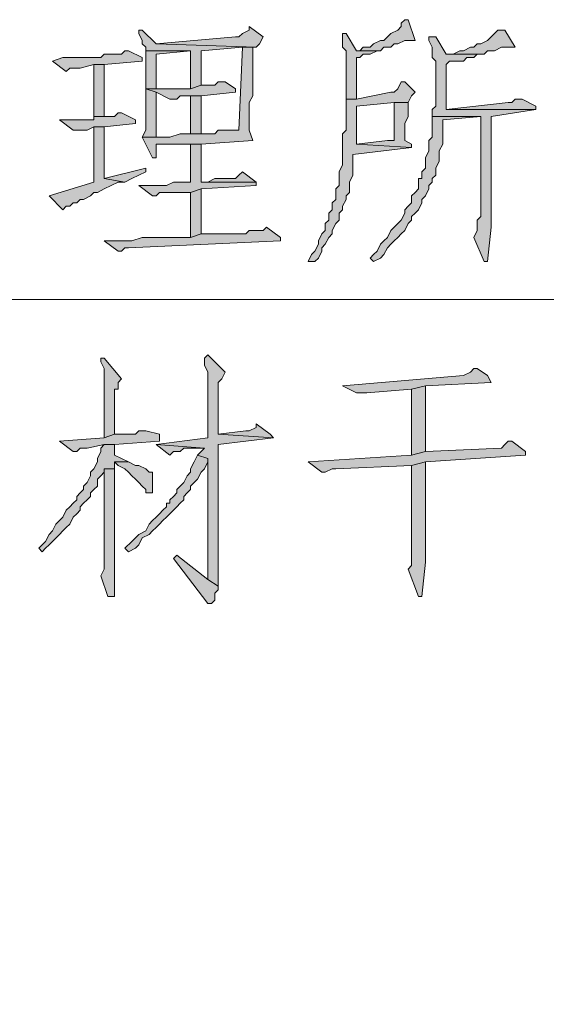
# Model space of a CAD drawing. Extents: x 566443 to 590371, y 3845226 to 3876576.
# Tile 214 of 221: x 586739.56 to 586746.01, y 3854057.53 to 3854069.6. Entities that reach past the tile are written whole.
import ezdxf

# ---------------------------------------------------------------- set-up
doc = ezdxf.new("R2010")
doc.units = 0
doc.layers.add('C00-00-00', color=7, linetype='CONTINUOUS')

msp = doc.modelspace()

# ---------------------------------------------------------------- hatches: boundary and pattern name
at = {"layer": 'C00-00-00'}
h = msp.add_hatch(color=256, dxfattribs=at)
h.dxf.hatch_style = 2
h.paths.add_polyline_path([(586744.278, 3854069.599), (586744.236, 3854069.557), (586744.236, 3854069.515), (586744.194, 3854069.472), (586744.109, 3854069.43), (586744.067, 3854069.388), (586744.024, 3854069.345), (586743.982, 3854069.345), (586743.897, 3854069.303), (586743.855, 3854069.261), (586743.77, 3854069.261), (586743.728, 3854069.218), (586743.686, 3854069.218), (586743.94, 3854069.218), (586743.982, 3854069.218), (586744.024, 3854069.261), (586744.109, 3854069.261), (586744.151, 3854069.303), (586744.194, 3854069.303), (586744.278, 3854069.345), (586744.405, 3854069.345), (586744.321, 3854069.599)])
h = msp.add_hatch(color=256, dxfattribs=at)
h.dxf.hatch_style = 2
h.paths.add_polyline_path([(586741.061, 3854069.472), (586741.019, 3854069.472), (586741.019, 3854069.43), (586741.061, 3854069.345), (586741.061, 3854069.303), (586741.103, 3854069.261), (586741.103, 3854069.218), (586741.654, 3854069.218), (586741.654, 3854068.753), (586741.781, 3854068.795), (586741.781, 3854069.218), (586742.289, 3854069.261), (586742.458, 3854069.261), (586741.23, 3854069.303)])
h = msp.add_hatch(color=256, dxfattribs=at)
h.dxf.hatch_style = 2
h.paths.add_polyline_path([(586742.373, 3854069.515), (586742.373, 3854069.472), (586742.289, 3854069.43), (586742.246, 3854069.388), (586742.204, 3854069.388), (586741.23, 3854069.303), (586742.458, 3854069.261), (586742.5, 3854069.303), (586742.543, 3854069.388)])
h = msp.add_hatch(color=256, dxfattribs=at)
h.dxf.hatch_style = 2
h.paths.add_polyline_path([(586743.559, 3854069.43), (586743.516, 3854069.43), (586743.516, 3854069.345), (586743.516, 3854069.261), (586743.559, 3854069.218), (586743.559, 3854068.626), (586743.686, 3854068.626), (586743.686, 3854069.134), (586743.728, 3854069.134), (586743.77, 3854069.176), (586743.855, 3854069.176), (586743.94, 3854069.218), (586743.686, 3854069.218)])
h = msp.add_hatch(color=256, dxfattribs=at)
h.dxf.hatch_style = 2
h.paths.add_polyline_path([(586745.506, 3854069.472), (586745.421, 3854069.472), (586745.379, 3854069.43), (586745.337, 3854069.388), (586745.294, 3854069.345), (586745.21, 3854069.303), (586745.167, 3854069.303), (586745.125, 3854069.261), (586745.083, 3854069.261), (586744.998, 3854069.218), (586744.956, 3854069.218), (586744.871, 3854069.176), (586744.786, 3854069.176), (586745.167, 3854069.176), (586745.252, 3854069.176), (586745.294, 3854069.218), (586745.379, 3854069.218), (586745.464, 3854069.261), (586745.633, 3854069.261)])
h = msp.add_hatch(color=256, dxfattribs=at)
h.dxf.hatch_style = 2
h.paths.add_polyline_path([(586744.659, 3854069.388), (586744.575, 3854069.388), (586744.575, 3854069.345), (586744.617, 3854069.261), (586744.617, 3854069.134), (586744.659, 3854069.091), (586744.659, 3854068.541), (586744.617, 3854068.499), (586744.617, 3854068.414), (586745.21, 3854068.414), (586745.21, 3854067.779), (586745.21, 3854067.694), (586745.21, 3854067.186), (586745.167, 3854067.144), (586745.167, 3854067.017), (586745.125, 3854066.932), (586745.252, 3854066.636), (586745.294, 3854066.636), (586745.337, 3854067.059), (586745.337, 3854068.414), (586745.887, 3854068.499), (586744.786, 3854068.499), (586744.786, 3854068.541), (586744.786, 3854069.049), (586744.829, 3854069.091), (586744.998, 3854069.091), (586745.04, 3854069.134), (586745.125, 3854069.134), (586745.167, 3854069.176), (586744.786, 3854069.176)])
h = msp.add_hatch(color=256, dxfattribs=at)
h.dxf.hatch_style = 2
h.paths.add_polyline_path([(586740.892, 3854069.218), (586740.849, 3854069.218), (586740.807, 3854069.176), (586740.595, 3854069.176), (586740.553, 3854069.134), (586740.087, 3854069.134), (586739.96, 3854069.091), (586740.13, 3854068.964), (586740.172, 3854069.007), (586740.299, 3854069.007), (586740.468, 3854069.049), (586740.595, 3854069.049), (586741.061, 3854069.091), (586741.061, 3854069.134)])
h = msp.add_hatch(color=256, dxfattribs=at)
h.dxf.hatch_style = 2
h.paths.add_polyline_path([(586742.458, 3854069.261), (586742.289, 3854069.261), (586742.246, 3854068.245), (586741.992, 3854068.245), (586741.95, 3854068.202), (586741.527, 3854068.202), (586741.4, 3854068.16), (586741.061, 3854068.16), (586741.188, 3854067.906), (586741.23, 3854067.906), (586741.23, 3854067.948), (586741.23, 3854068.075), (586741.654, 3854068.075), (586741.781, 3854068.075), (586742.416, 3854068.118), (586742.373, 3854068.245), (586742.373, 3854068.583), (586742.416, 3854068.668), (586742.416, 3854069.261)])
h = msp.add_hatch(color=256, dxfattribs=at)
h.dxf.hatch_style = 2
h.paths.add_polyline_path([(586741.103, 3854069.218), (586741.103, 3854068.753), (586741.23, 3854068.753), (586741.23, 3854069.176), (586741.654, 3854069.218)])
h = msp.add_hatch(color=256, dxfattribs=at)
h.dxf.hatch_style = 2
h.paths.add_polyline_path([(586740.595, 3854068.414), (586740.595, 3854069.049), (586740.468, 3854069.049), (586740.468, 3854068.414)])
h = msp.add_hatch(color=256, dxfattribs=at)
h.dxf.hatch_style = 2
h.paths.add_polyline_path([(586742.077, 3854068.837), (586741.992, 3854068.837), (586741.95, 3854068.795), (586741.781, 3854068.795), (586741.654, 3854068.753), (586741.103, 3854068.753), (586741.23, 3854068.71), (586741.4, 3854068.626), (586741.484, 3854068.626), (586741.527, 3854068.668), (586741.781, 3854068.668), (586742.204, 3854068.71), (586742.204, 3854068.753)])
h = msp.add_hatch(color=256, dxfattribs=at)
h.dxf.hatch_style = 2
h.paths.add_polyline_path([(586744.278, 3854068.837), (586744.236, 3854068.837), (586744.194, 3854068.753), (586744.151, 3854068.71), (586744.109, 3854068.71), (586743.686, 3854068.626), (586743.559, 3854068.626), (586743.559, 3854068.583), (586743.559, 3854068.245), (586743.516, 3854068.202), (586743.516, 3854067.821), (586743.474, 3854067.737), (586743.474, 3854067.567), (586743.432, 3854067.525), (586743.432, 3854067.44), (586743.432, 3854067.398), (586743.389, 3854067.356), (586743.389, 3854067.271), (586743.347, 3854067.229), (586743.347, 3854067.144), (586743.305, 3854067.102), (586743.305, 3854067.017), (586743.262, 3854066.975), (586743.22, 3854066.89), (586743.22, 3854066.848), (586743.178, 3854066.763), (586743.135, 3854066.721), (586743.093, 3854066.636), (586743.178, 3854066.636), (586743.22, 3854066.678), (586743.262, 3854066.763), (586743.262, 3854066.805), (586743.305, 3854066.848), (586743.347, 3854066.932), (586743.389, 3854066.975), (586743.389, 3854067.017), (586743.432, 3854067.102), (586743.474, 3854067.144), (586743.474, 3854067.229), (586743.516, 3854067.271), (586743.516, 3854067.313), (586743.559, 3854067.398), (586743.559, 3854067.44), (586743.601, 3854067.483), (586743.601, 3854067.61), (586743.643, 3854067.694), (586743.643, 3854067.948), (586744.363, 3854068.033), (586743.686, 3854068.075), (586743.686, 3854068.541), (586744.151, 3854068.583), (586744.321, 3854068.583), (586744.363, 3854068.668), (586744.405, 3854068.71)])
h = msp.add_hatch(color=256, dxfattribs=at)
h.dxf.hatch_style = 2
h.paths.add_polyline_path([(586741.103, 3854068.753), (586741.103, 3854068.245), (586741.061, 3854068.16), (586741.23, 3854068.16), (586741.23, 3854068.202), (586741.23, 3854068.71)])
h = msp.add_hatch(color=256, dxfattribs=at)
h.dxf.hatch_style = 2
h.paths.add_polyline_path([(586741.781, 3854068.202), (586741.781, 3854068.668), (586741.654, 3854068.668), (586741.654, 3854068.202)])
h = msp.add_hatch(color=256, dxfattribs=at)
h.dxf.hatch_style = 2
h.paths.add_polyline_path([(586744.321, 3854068.583), (586744.151, 3854068.583), (586744.151, 3854068.118), (586744.067, 3854068.118), (586743.686, 3854068.075), (586744.363, 3854068.033), (586744.363, 3854068.075), (586744.278, 3854068.118), (586744.278, 3854068.329), (586744.321, 3854068.414)])
h = msp.add_hatch(color=256, dxfattribs=at)
h.dxf.hatch_style = 2
h.paths.add_polyline_path([(586745.718, 3854068.626), (586745.633, 3854068.626), (586745.591, 3854068.583), (586745.548, 3854068.583), (586744.786, 3854068.499), (586745.887, 3854068.499), (586745.887, 3854068.541)])
h = msp.add_hatch(color=256, dxfattribs=at)
h.dxf.hatch_style = 2
h.paths.add_polyline_path([(586740.807, 3854068.456), (586740.765, 3854068.456), (586740.722, 3854068.414), (586740.468, 3854068.414), (586740.468, 3854068.372), (586740.045, 3854068.372), (586740.214, 3854068.245), (586740.384, 3854068.245), (586740.468, 3854068.287), (586740.595, 3854068.287), (586740.976, 3854068.329), (586740.976, 3854068.372)])
h = msp.add_hatch(color=256, dxfattribs=at)
h.dxf.hatch_style = 2
h.paths.add_polyline_path([(586744.617, 3854068.414), (586744.617, 3854068.16), (586744.575, 3854068.118), (586744.575, 3854067.991), (586744.532, 3854067.906), (586744.532, 3854067.779), (586744.49, 3854067.737), (586744.49, 3854067.652), (586744.448, 3854067.652), (586744.448, 3854067.525), (586744.405, 3854067.483), (586744.363, 3854067.44), (586744.363, 3854067.356), (586744.321, 3854067.313), (586744.278, 3854067.271), (586744.278, 3854067.229), (586744.236, 3854067.144), (586744.194, 3854067.102), (586744.151, 3854067.059), (586744.109, 3854067.017), (586744.067, 3854066.932), (586744.024, 3854066.89), (586743.982, 3854066.848), (586743.94, 3854066.763), (586743.897, 3854066.721), (586743.855, 3854066.678), (586743.897, 3854066.636), (586743.982, 3854066.678), (586744.024, 3854066.721), (586744.067, 3854066.805), (586744.109, 3854066.848), (586744.151, 3854066.89), (586744.194, 3854066.932), (586744.236, 3854066.975), (586744.278, 3854067.017), (586744.321, 3854067.102), (586744.363, 3854067.144), (586744.363, 3854067.186), (586744.405, 3854067.229), (586744.448, 3854067.271), (586744.49, 3854067.356), (586744.49, 3854067.398), (586744.532, 3854067.44), (586744.575, 3854067.525), (586744.575, 3854067.567), (586744.617, 3854067.61), (586744.617, 3854067.652), (586744.659, 3854067.694), (586744.659, 3854067.779), (586744.702, 3854067.864), (586744.702, 3854067.991), (586744.744, 3854068.075), (586744.744, 3854068.372), (586745.21, 3854068.414)])
h = msp.add_hatch(color=256, dxfattribs=at)
h.dxf.hatch_style = 2
h.paths.add_polyline_path([(586740.595, 3854068.287), (586740.468, 3854068.287), (586740.468, 3854067.61), (586739.918, 3854067.44), (586740.087, 3854067.271), (586740.13, 3854067.313), (586740.172, 3854067.313), (586740.214, 3854067.356), (586740.257, 3854067.356), (586740.299, 3854067.398), (586740.341, 3854067.398), (586740.426, 3854067.44), (586740.468, 3854067.483), (586740.511, 3854067.483), (586740.595, 3854067.525), (586740.68, 3854067.567), (586740.765, 3854067.61), (586740.849, 3854067.61), (586740.595, 3854067.652)])
h = msp.add_hatch(color=256, dxfattribs=at)
h.dxf.hatch_style = 2
h.paths.add_polyline_path([(586741.781, 3854068.075), (586741.654, 3854068.075), (586741.654, 3854067.61), (586741.442, 3854067.61), (586741.357, 3854067.567), (586741.019, 3854067.567), (586741.188, 3854067.44), (586741.23, 3854067.44), (586741.273, 3854067.483), (586741.654, 3854067.483), (586741.781, 3854067.525), (586742.458, 3854067.567), (586742.458, 3854067.61), (586741.781, 3854067.61)])
h = msp.add_hatch(color=256, dxfattribs=at)
h.dxf.hatch_style = 2
h.paths.add_polyline_path([(586741.103, 3854067.779), (586740.595, 3854067.652), (586740.849, 3854067.61), (586740.934, 3854067.652), (586741.019, 3854067.694), (586741.103, 3854067.737)])
h = msp.add_hatch(color=256, dxfattribs=at)
h.dxf.hatch_style = 2
h.paths.add_polyline_path([(586742.289, 3854067.737), (586742.246, 3854067.694), (586742.204, 3854067.652), (586741.95, 3854067.652), (586741.865, 3854067.61), (586741.781, 3854067.61), (586742.458, 3854067.61)])
h = msp.add_hatch(color=256, dxfattribs=at)
h.dxf.hatch_style = 2
h.paths.add_polyline_path([(586741.781, 3854067.525), (586741.654, 3854067.483), (586741.654, 3854066.932), (586741.781, 3854066.975)])
h = msp.add_hatch(color=256, dxfattribs=at)
h.dxf.hatch_style = 2
h.paths.add_polyline_path([(586742.585, 3854067.059), (586742.543, 3854067.017), (586742.373, 3854067.017), (586742.331, 3854066.975), (586741.781, 3854066.975), (586741.654, 3854066.932), (586741.527, 3854066.932), (586741.442, 3854066.932), (586741.061, 3854066.932), (586740.934, 3854066.89), (586740.595, 3854066.89), (586740.765, 3854066.763), (586740.807, 3854066.763), (586740.849, 3854066.805), (586740.892, 3854066.805), (586742.754, 3854066.89), (586742.754, 3854066.932)])
h = msp.add_hatch(color=256, dxfattribs=at)
h.dxf.hatch_style = 2
h.paths.add_polyline_path([(586740.595, 3854065.451), (586740.553, 3854065.451), (586740.553, 3854065.408), (586740.595, 3854065.324), (586740.595, 3854064.477), (586740.722, 3854064.519), (586740.722, 3854064.773), (586740.722, 3854064.858), (586740.722, 3854065.07), (586740.765, 3854065.07), (586740.765, 3854065.154), (586740.807, 3854065.197)])
h = msp.add_hatch(color=256, dxfattribs=at)
h.dxf.hatch_style = 2
h.paths.add_polyline_path([(586741.865, 3854065.493), (586741.823, 3854065.451), (586741.823, 3854065.366), (586741.865, 3854065.281), (586741.865, 3854064.477), (586741.23, 3854064.392), (586741.823, 3854064.35), (586741.781, 3854064.308), (586741.738, 3854064.265), (586741.865, 3854064.223), (586741.865, 3854062.741), (586741.992, 3854062.657), (586741.992, 3854063.207), (586741.992, 3854063.292), (586741.992, 3854064.392), (586742.67, 3854064.477), (586741.992, 3854064.519), (586741.992, 3854065.154), (586742.035, 3854065.197), (586742.077, 3854065.281)])
h = msp.add_hatch(color=256, dxfattribs=at)
h.dxf.hatch_style = 2
h.paths.add_polyline_path([(586745.167, 3854065.324), (586745.125, 3854065.324), (586745.083, 3854065.281), (586744.998, 3854065.239), (586743.516, 3854065.112), (586743.686, 3854065.027), (586743.813, 3854065.027), (586744.363, 3854065.07), (586744.532, 3854065.112), (586745.337, 3854065.154), (586745.294, 3854065.239)])
h = msp.add_hatch(color=256, dxfattribs=at)
h.dxf.hatch_style = 2
h.paths.add_polyline_path([(586744.532, 3854065.112), (586744.363, 3854065.07), (586744.363, 3854064.265), (586744.532, 3854064.308)])
h = msp.add_hatch(color=256, dxfattribs=at)
h.dxf.hatch_style = 2
h.paths.add_polyline_path([(586742.458, 3854064.646), (586742.458, 3854064.604), (586742.373, 3854064.562), (586742.331, 3854064.562), (586741.992, 3854064.519), (586742.67, 3854064.477), (586742.627, 3854064.519)])
h = msp.add_hatch(color=256, dxfattribs=at)
h.dxf.hatch_style = 2
h.paths.add_polyline_path([(586741.103, 3854064.562), (586741.019, 3854064.562), (586740.976, 3854064.519), (586740.722, 3854064.519), (586740.595, 3854064.477), (586740.045, 3854064.435), (586740.214, 3854064.308), (586740.257, 3854064.308), (586740.299, 3854064.35), (586740.384, 3854064.35), (586740.595, 3854064.392), (586740.722, 3854064.392), (586741.273, 3854064.435), (586741.273, 3854064.519)])
h = msp.add_hatch(color=256, dxfattribs=at)
h.dxf.hatch_style = 2
h.paths.add_polyline_path([(586740.722, 3854064.392), (586740.595, 3854064.392), (586740.553, 3854064.35), (586740.553, 3854064.308), (586740.511, 3854064.223), (586740.511, 3854064.181), (586740.468, 3854064.096), (586740.426, 3854064.054), (586740.426, 3854064.011), (586740.384, 3854063.927), (586740.341, 3854063.884), (586740.341, 3854063.842), (586740.299, 3854063.8), (586740.257, 3854063.757), (586740.257, 3854063.715), (586740.214, 3854063.673), (586740.172, 3854063.63), (586740.13, 3854063.588), (586740.087, 3854063.503), (586740.045, 3854063.461), (586740.003, 3854063.419), (586739.96, 3854063.334), (586739.918, 3854063.292), (586739.876, 3854063.207), (586739.791, 3854063.122), (586739.833, 3854063.08), (586739.876, 3854063.122), (586739.918, 3854063.165), (586739.96, 3854063.207), (586740.045, 3854063.292), (586740.087, 3854063.334), (586740.13, 3854063.376), (586740.172, 3854063.419), (586740.214, 3854063.503), (586740.257, 3854063.546), (586740.299, 3854063.588), (586740.299, 3854063.63), (586740.341, 3854063.673), (586740.384, 3854063.715), (586740.426, 3854063.757), (586740.426, 3854063.8), (586740.468, 3854063.842), (586740.511, 3854063.884), (586740.511, 3854063.969), (586740.553, 3854064.011), (586740.595, 3854064.054), (586740.595, 3854064.096), (586740.722, 3854064.096), (586740.722, 3854064.181), (586740.892, 3854064.181), (586740.807, 3854064.223), (586740.722, 3854064.265)])
h = msp.add_hatch(color=256, dxfattribs=at)
h.dxf.hatch_style = 2
h.paths.add_polyline_path([(586741.23, 3854064.392), (586741.4, 3854064.265), (586741.442, 3854064.308), (586741.527, 3854064.308), (586741.569, 3854064.35), (586741.823, 3854064.35)])
h = msp.add_hatch(color=256, dxfattribs=at)
h.dxf.hatch_style = 2
h.paths.add_polyline_path([(586745.591, 3854064.435), (586745.548, 3854064.435), (586745.506, 3854064.392), (586745.464, 3854064.35), (586744.532, 3854064.308), (586744.363, 3854064.265), (586743.093, 3854064.181), (586743.262, 3854064.054), (586743.305, 3854064.054), (586743.389, 3854064.096), (586743.432, 3854064.096), (586744.363, 3854064.138), (586744.532, 3854064.181), (586745.76, 3854064.265), (586745.76, 3854064.308)])
h = msp.add_hatch(color=256, dxfattribs=at)
h.dxf.hatch_style = 2
h.paths.add_polyline_path([(586741.738, 3854064.265), (586741.696, 3854064.181), (586741.654, 3854064.096), (586741.654, 3854064.054), (586741.611, 3854064.011), (586741.569, 3854063.927), (586741.527, 3854063.884), (586741.484, 3854063.842), (586741.484, 3854063.8), (586741.442, 3854063.757), (586741.4, 3854063.715), (586741.4, 3854063.673), (586741.357, 3854063.673), (586741.357, 3854063.63), (586741.315, 3854063.588), (586741.273, 3854063.546), (586741.23, 3854063.503), (586741.188, 3854063.461), (586741.146, 3854063.419), (586741.103, 3854063.334), (586741.019, 3854063.292), (586740.976, 3854063.249), (586740.934, 3854063.207), (586740.849, 3854063.122), (586740.892, 3854063.08), (586740.976, 3854063.122), (586741.019, 3854063.165), (586741.061, 3854063.249), (586741.146, 3854063.292), (586741.188, 3854063.334), (586741.23, 3854063.376), (586741.273, 3854063.419), (586741.315, 3854063.461), (586741.357, 3854063.503), (586741.4, 3854063.546), (586741.442, 3854063.588), (586741.484, 3854063.63), (586741.527, 3854063.673), (586741.569, 3854063.715), (586741.569, 3854063.757), (586741.611, 3854063.8), (586741.654, 3854063.842), (586741.654, 3854063.884), (586741.696, 3854063.927), (586741.738, 3854063.969), (586741.781, 3854064.054), (586741.823, 3854064.096), (586741.865, 3854064.181), (586741.865, 3854064.223)])
h = msp.add_hatch(color=256, dxfattribs=at)
h.dxf.hatch_style = 2
h.paths.add_polyline_path([(586740.892, 3854064.181), (586740.722, 3854064.181), (586740.765, 3854064.138), (586740.849, 3854064.096), (586740.892, 3854064.054), (586740.934, 3854064.011), (586740.976, 3854063.969), (586741.019, 3854063.927), (586741.061, 3854063.884), (586741.103, 3854063.842), (586741.103, 3854063.8), (586741.188, 3854063.8), (586741.188, 3854064.054), (586741.146, 3854064.054), (586741.103, 3854064.096), (586741.019, 3854064.138), (586740.976, 3854064.138)])
h = msp.add_hatch(color=256, dxfattribs=at)
h.dxf.hatch_style = 2
h.paths.add_polyline_path([(586744.532, 3854064.181), (586744.363, 3854064.138), (586744.363, 3854062.995), (586744.363, 3854062.911), (586744.321, 3854062.868), (586744.448, 3854062.53), (586744.49, 3854062.53), (586744.532, 3854062.953)])
h = msp.add_hatch(color=256, dxfattribs=at)
h.dxf.hatch_style = 2
h.paths.add_polyline_path([(586740.722, 3854064.096), (586740.595, 3854064.096), (586740.595, 3854064.011), (586740.595, 3854062.868), (586740.553, 3854062.784), (586740.638, 3854062.53), (586740.722, 3854062.53), (586740.722, 3854062.614)])
h = msp.add_hatch(color=256, dxfattribs=at)
h.dxf.hatch_style = 2
h.paths.add_polyline_path([(586741.484, 3854063.038), (586741.442, 3854062.995), (586741.865, 3854062.445), (586741.908, 3854062.445), (586741.95, 3854062.487), (586741.95, 3854062.572), (586741.992, 3854062.614), (586741.992, 3854062.657), (586741.865, 3854062.741)])

# ---------------------------------------------------------------- linework, layer by layer
at = {"layer": 'C00-00-00', "lineweight": 0}
for points in [[(586744.278, 3854069.599), (586744.236, 3854069.557), (586744.236, 3854069.515), (586744.194, 3854069.472), (586744.109, 3854069.43), (586744.067, 3854069.388), (586744.024, 3854069.345), (586743.982, 3854069.345), (586743.897, 3854069.303), (586743.855, 3854069.261), (586743.77, 3854069.261), (586743.728, 3854069.218), (586743.686, 3854069.218), (586743.94, 3854069.218), (586743.982, 3854069.218), (586744.024, 3854069.261), (586744.109, 3854069.261), (586744.151, 3854069.303), (586744.194, 3854069.303), (586744.278, 3854069.345), (586744.405, 3854069.345), (586744.321, 3854069.599)], [(586741.061, 3854069.472), (586741.019, 3854069.472), (586741.019, 3854069.43), (586741.061, 3854069.345), (586741.061, 3854069.303), (586741.103, 3854069.261), (586741.103, 3854069.218), (586741.654, 3854069.218), (586741.654, 3854068.753), (586741.781, 3854068.795), (586741.781, 3854069.218), (586742.289, 3854069.261), (586742.458, 3854069.261), (586741.23, 3854069.303)], [(586742.373, 3854069.515), (586742.373, 3854069.472), (586742.289, 3854069.43), (586742.246, 3854069.388), (586742.204, 3854069.388), (586741.23, 3854069.303), (586742.458, 3854069.261), (586742.5, 3854069.303), (586742.543, 3854069.388)], [(586743.559, 3854069.43), (586743.516, 3854069.43), (586743.516, 3854069.345), (586743.516, 3854069.261), (586743.559, 3854069.218), (586743.559, 3854068.626), (586743.686, 3854068.626), (586743.686, 3854069.134), (586743.728, 3854069.134), (586743.77, 3854069.176), (586743.855, 3854069.176), (586743.94, 3854069.218), (586743.686, 3854069.218)], [(586745.506, 3854069.472), (586745.421, 3854069.472), (586745.379, 3854069.43), (586745.337, 3854069.388), (586745.294, 3854069.345), (586745.21, 3854069.303), (586745.167, 3854069.303), (586745.125, 3854069.261), (586745.083, 3854069.261), (586744.998, 3854069.218), (586744.956, 3854069.218), (586744.871, 3854069.176), (586744.786, 3854069.176), (586745.167, 3854069.176), (586745.252, 3854069.176), (586745.294, 3854069.218), (586745.379, 3854069.218), (586745.464, 3854069.261), (586745.633, 3854069.261)], [(586744.659, 3854069.388), (586744.575, 3854069.388), (586744.575, 3854069.345), (586744.617, 3854069.261), (586744.617, 3854069.134), (586744.659, 3854069.091), (586744.659, 3854068.541), (586744.617, 3854068.499), (586744.617, 3854068.414), (586745.21, 3854068.414), (586745.21, 3854067.779), (586745.21, 3854067.694), (586745.21, 3854067.186), (586745.167, 3854067.144), (586745.167, 3854067.017), (586745.125, 3854066.932), (586745.252, 3854066.636), (586745.294, 3854066.636), (586745.337, 3854067.059), (586745.337, 3854068.414), (586745.887, 3854068.499), (586744.786, 3854068.499), (586744.786, 3854068.541), (586744.786, 3854069.049), (586744.829, 3854069.091), (586744.998, 3854069.091), (586745.04, 3854069.134), (586745.125, 3854069.134), (586745.167, 3854069.176), (586744.786, 3854069.176)], [(586740.892, 3854069.218), (586740.849, 3854069.218), (586740.807, 3854069.176), (586740.595, 3854069.176), (586740.553, 3854069.134), (586740.087, 3854069.134), (586739.96, 3854069.091), (586740.13, 3854068.964), (586740.172, 3854069.007), (586740.299, 3854069.007), (586740.468, 3854069.049), (586740.595, 3854069.049), (586741.061, 3854069.091), (586741.061, 3854069.134)], [(586742.458, 3854069.261), (586742.289, 3854069.261), (586742.246, 3854068.245), (586741.992, 3854068.245), (586741.95, 3854068.202), (586741.527, 3854068.202), (586741.4, 3854068.16), (586741.061, 3854068.16), (586741.188, 3854067.906), (586741.23, 3854067.906), (586741.23, 3854067.948), (586741.23, 3854068.075), (586741.654, 3854068.075), (586741.781, 3854068.075), (586742.416, 3854068.118), (586742.373, 3854068.245), (586742.373, 3854068.583), (586742.416, 3854068.668), (586742.416, 3854069.261)], [(586741.103, 3854069.218), (586741.103, 3854068.753), (586741.23, 3854068.753), (586741.23, 3854069.176), (586741.654, 3854069.218)], [(586740.595, 3854068.414), (586740.595, 3854069.049), (586740.468, 3854069.049), (586740.468, 3854068.414)], [(586742.077, 3854068.837), (586741.992, 3854068.837), (586741.95, 3854068.795), (586741.781, 3854068.795), (586741.654, 3854068.753), (586741.103, 3854068.753), (586741.23, 3854068.71), (586741.4, 3854068.626), (586741.484, 3854068.626), (586741.527, 3854068.668), (586741.781, 3854068.668), (586742.204, 3854068.71), (586742.204, 3854068.753)], [(586744.278, 3854068.837), (586744.236, 3854068.837), (586744.194, 3854068.753), (586744.151, 3854068.71), (586744.109, 3854068.71), (586743.686, 3854068.626), (586743.559, 3854068.626), (586743.559, 3854068.583), (586743.559, 3854068.245), (586743.516, 3854068.202), (586743.516, 3854067.821), (586743.474, 3854067.737), (586743.474, 3854067.567), (586743.432, 3854067.525), (586743.432, 3854067.44), (586743.432, 3854067.398), (586743.389, 3854067.356), (586743.389, 3854067.271), (586743.347, 3854067.229), (586743.347, 3854067.144), (586743.305, 3854067.102), (586743.305, 3854067.017), (586743.262, 3854066.975), (586743.22, 3854066.89), (586743.22, 3854066.848), (586743.178, 3854066.763), (586743.135, 3854066.721), (586743.093, 3854066.636), (586743.178, 3854066.636), (586743.22, 3854066.678), (586743.262, 3854066.763), (586743.262, 3854066.805), (586743.305, 3854066.848), (586743.347, 3854066.932), (586743.389, 3854066.975), (586743.389, 3854067.017), (586743.432, 3854067.102), (586743.474, 3854067.144), (586743.474, 3854067.229), (586743.516, 3854067.271), (586743.516, 3854067.313), (586743.559, 3854067.398), (586743.559, 3854067.44), (586743.601, 3854067.483), (586743.601, 3854067.61), (586743.643, 3854067.694), (586743.643, 3854067.948), (586744.363, 3854068.033), (586743.686, 3854068.075), (586743.686, 3854068.541), (586744.151, 3854068.583), (586744.321, 3854068.583), (586744.363, 3854068.668), (586744.405, 3854068.71)], [(586741.103, 3854068.753), (586741.103, 3854068.245), (586741.061, 3854068.16), (586741.23, 3854068.16), (586741.23, 3854068.202), (586741.23, 3854068.71)], [(586741.781, 3854068.202), (586741.781, 3854068.668), (586741.654, 3854068.668), (586741.654, 3854068.202)], [(586744.321, 3854068.583), (586744.151, 3854068.583), (586744.151, 3854068.118), (586744.067, 3854068.118), (586743.686, 3854068.075), (586744.363, 3854068.033), (586744.363, 3854068.075), (586744.278, 3854068.118), (586744.278, 3854068.329), (586744.321, 3854068.414)], [(586745.718, 3854068.626), (586745.633, 3854068.626), (586745.591, 3854068.583), (586745.548, 3854068.583), (586744.786, 3854068.499), (586745.887, 3854068.499), (586745.887, 3854068.541)], [(586740.807, 3854068.456), (586740.765, 3854068.456), (586740.722, 3854068.414), (586740.468, 3854068.414), (586740.468, 3854068.372), (586740.045, 3854068.372), (586740.214, 3854068.245), (586740.384, 3854068.245), (586740.468, 3854068.287), (586740.595, 3854068.287), (586740.976, 3854068.329), (586740.976, 3854068.372)], [(586744.617, 3854068.414), (586744.617, 3854068.16), (586744.575, 3854068.118), (586744.575, 3854067.991), (586744.532, 3854067.906), (586744.532, 3854067.779), (586744.49, 3854067.737), (586744.49, 3854067.652), (586744.448, 3854067.652), (586744.448, 3854067.525), (586744.405, 3854067.483), (586744.363, 3854067.44), (586744.363, 3854067.356), (586744.321, 3854067.313), (586744.278, 3854067.271), (586744.278, 3854067.229), (586744.236, 3854067.144), (586744.194, 3854067.102), (586744.151, 3854067.059), (586744.109, 3854067.017), (586744.067, 3854066.932), (586744.024, 3854066.89), (586743.982, 3854066.848), (586743.94, 3854066.763), (586743.897, 3854066.721), (586743.855, 3854066.678), (586743.897, 3854066.636), (586743.982, 3854066.678), (586744.024, 3854066.721), (586744.067, 3854066.805), (586744.109, 3854066.848), (586744.151, 3854066.89), (586744.194, 3854066.932), (586744.236, 3854066.975), (586744.278, 3854067.017), (586744.321, 3854067.102), (586744.363, 3854067.144), (586744.363, 3854067.186), (586744.405, 3854067.229), (586744.448, 3854067.271), (586744.49, 3854067.356), (586744.49, 3854067.398), (586744.532, 3854067.44), (586744.575, 3854067.525), (586744.575, 3854067.567), (586744.617, 3854067.61), (586744.617, 3854067.652), (586744.659, 3854067.694), (586744.659, 3854067.779), (586744.702, 3854067.864), (586744.702, 3854067.991), (586744.744, 3854068.075), (586744.744, 3854068.372), (586745.21, 3854068.414)], [(586740.595, 3854068.287), (586740.468, 3854068.287), (586740.468, 3854067.61), (586739.918, 3854067.44), (586740.087, 3854067.271), (586740.13, 3854067.313), (586740.172, 3854067.313), (586740.214, 3854067.356), (586740.257, 3854067.356), (586740.299, 3854067.398), (586740.341, 3854067.398), (586740.426, 3854067.44), (586740.468, 3854067.483), (586740.511, 3854067.483), (586740.595, 3854067.525), (586740.68, 3854067.567), (586740.765, 3854067.61), (586740.849, 3854067.61), (586740.595, 3854067.652)], [(586741.781, 3854068.075), (586741.654, 3854068.075), (586741.654, 3854067.61), (586741.442, 3854067.61), (586741.357, 3854067.567), (586741.019, 3854067.567), (586741.188, 3854067.44), (586741.23, 3854067.44), (586741.273, 3854067.483), (586741.654, 3854067.483), (586741.781, 3854067.525), (586742.458, 3854067.567), (586742.458, 3854067.61), (586741.781, 3854067.61)], [(586741.103, 3854067.779), (586740.595, 3854067.652), (586740.849, 3854067.61), (586740.934, 3854067.652), (586741.019, 3854067.694), (586741.103, 3854067.737)], [(586742.289, 3854067.737), (586742.246, 3854067.694), (586742.204, 3854067.652), (586741.95, 3854067.652), (586741.865, 3854067.61), (586741.781, 3854067.61), (586742.458, 3854067.61)], [(586741.781, 3854067.525), (586741.654, 3854067.483), (586741.654, 3854066.932), (586741.781, 3854066.975)], [(586742.585, 3854067.059), (586742.543, 3854067.017), (586742.373, 3854067.017), (586742.331, 3854066.975), (586741.781, 3854066.975), (586741.654, 3854066.932), (586741.527, 3854066.932), (586741.442, 3854066.932), (586741.061, 3854066.932), (586740.934, 3854066.89), (586740.595, 3854066.89), (586740.765, 3854066.763), (586740.807, 3854066.763), (586740.849, 3854066.805), (586740.892, 3854066.805), (586742.754, 3854066.89), (586742.754, 3854066.932)], [(586740.595, 3854065.451), (586740.553, 3854065.451), (586740.553, 3854065.408), (586740.595, 3854065.324), (586740.595, 3854064.477), (586740.722, 3854064.519), (586740.722, 3854064.773), (586740.722, 3854064.858), (586740.722, 3854065.07), (586740.765, 3854065.07), (586740.765, 3854065.154), (586740.807, 3854065.197)], [(586741.865, 3854065.493), (586741.823, 3854065.451), (586741.823, 3854065.366), (586741.865, 3854065.281), (586741.865, 3854064.477), (586741.23, 3854064.392), (586741.823, 3854064.35), (586741.781, 3854064.308), (586741.738, 3854064.265), (586741.865, 3854064.223), (586741.865, 3854062.741), (586741.992, 3854062.657), (586741.992, 3854063.207), (586741.992, 3854063.292), (586741.992, 3854064.392), (586742.67, 3854064.477), (586741.992, 3854064.519), (586741.992, 3854065.154), (586742.035, 3854065.197), (586742.077, 3854065.281)], [(586745.167, 3854065.324), (586745.125, 3854065.324), (586745.083, 3854065.281), (586744.998, 3854065.239), (586743.516, 3854065.112), (586743.686, 3854065.027), (586743.813, 3854065.027), (586744.363, 3854065.07), (586744.532, 3854065.112), (586745.337, 3854065.154), (586745.294, 3854065.239)], [(586744.532, 3854065.112), (586744.363, 3854065.07), (586744.363, 3854064.265), (586744.532, 3854064.308)], [(586742.458, 3854064.646), (586742.458, 3854064.604), (586742.373, 3854064.562), (586742.331, 3854064.562), (586741.992, 3854064.519), (586742.67, 3854064.477), (586742.627, 3854064.519)], [(586741.103, 3854064.562), (586741.019, 3854064.562), (586740.976, 3854064.519), (586740.722, 3854064.519), (586740.595, 3854064.477), (586740.045, 3854064.435), (586740.214, 3854064.308), (586740.257, 3854064.308), (586740.299, 3854064.35), (586740.384, 3854064.35), (586740.595, 3854064.392), (586740.722, 3854064.392), (586741.273, 3854064.435), (586741.273, 3854064.519)], [(586740.722, 3854064.392), (586740.595, 3854064.392), (586740.553, 3854064.35), (586740.553, 3854064.308), (586740.511, 3854064.223), (586740.511, 3854064.181), (586740.468, 3854064.096), (586740.426, 3854064.054), (586740.426, 3854064.011), (586740.384, 3854063.927), (586740.341, 3854063.884), (586740.341, 3854063.842), (586740.299, 3854063.8), (586740.257, 3854063.757), (586740.257, 3854063.715), (586740.214, 3854063.673), (586740.172, 3854063.63), (586740.13, 3854063.588), (586740.087, 3854063.503), (586740.045, 3854063.461), (586740.003, 3854063.419), (586739.96, 3854063.334), (586739.918, 3854063.292), (586739.876, 3854063.207), (586739.791, 3854063.122), (586739.833, 3854063.08), (586739.876, 3854063.122), (586739.918, 3854063.165), (586739.96, 3854063.207), (586740.045, 3854063.292), (586740.087, 3854063.334), (586740.13, 3854063.376), (586740.172, 3854063.419), (586740.214, 3854063.503), (586740.257, 3854063.546), (586740.299, 3854063.588), (586740.299, 3854063.63), (586740.341, 3854063.673), (586740.384, 3854063.715), (586740.426, 3854063.757), (586740.426, 3854063.8), (586740.468, 3854063.842), (586740.511, 3854063.884), (586740.511, 3854063.969), (586740.553, 3854064.011), (586740.595, 3854064.054), (586740.595, 3854064.096), (586740.722, 3854064.096), (586740.722, 3854064.181), (586740.892, 3854064.181), (586740.807, 3854064.223), (586740.722, 3854064.265)], [(586741.23, 3854064.392), (586741.4, 3854064.265), (586741.442, 3854064.308), (586741.527, 3854064.308), (586741.569, 3854064.35), (586741.823, 3854064.35)], [(586745.591, 3854064.435), (586745.548, 3854064.435), (586745.506, 3854064.392), (586745.464, 3854064.35), (586744.532, 3854064.308), (586744.363, 3854064.265), (586743.093, 3854064.181), (586743.262, 3854064.054), (586743.305, 3854064.054), (586743.389, 3854064.096), (586743.432, 3854064.096), (586744.363, 3854064.138), (586744.532, 3854064.181), (586745.76, 3854064.265), (586745.76, 3854064.308)], [(586741.738, 3854064.265), (586741.696, 3854064.181), (586741.654, 3854064.096), (586741.654, 3854064.054), (586741.611, 3854064.011), (586741.569, 3854063.927), (586741.527, 3854063.884), (586741.484, 3854063.842), (586741.484, 3854063.8), (586741.442, 3854063.757), (586741.4, 3854063.715), (586741.4, 3854063.673), (586741.357, 3854063.673), (586741.357, 3854063.63), (586741.315, 3854063.588), (586741.273, 3854063.546), (586741.23, 3854063.503), (586741.188, 3854063.461), (586741.146, 3854063.419), (586741.103, 3854063.334), (586741.019, 3854063.292), (586740.976, 3854063.249), (586740.934, 3854063.207), (586740.849, 3854063.122), (586740.892, 3854063.08), (586740.976, 3854063.122), (586741.019, 3854063.165), (586741.061, 3854063.249), (586741.146, 3854063.292), (586741.188, 3854063.334), (586741.23, 3854063.376), (586741.273, 3854063.419), (586741.315, 3854063.461), (586741.357, 3854063.503), (586741.4, 3854063.546), (586741.442, 3854063.588), (586741.484, 3854063.63), (586741.527, 3854063.673), (586741.569, 3854063.715), (586741.569, 3854063.757), (586741.611, 3854063.8), (586741.654, 3854063.842), (586741.654, 3854063.884), (586741.696, 3854063.927), (586741.738, 3854063.969), (586741.781, 3854064.054), (586741.823, 3854064.096), (586741.865, 3854064.181), (586741.865, 3854064.223)], [(586740.892, 3854064.181), (586740.722, 3854064.181), (586740.765, 3854064.138), (586740.849, 3854064.096), (586740.892, 3854064.054), (586740.934, 3854064.011), (586740.976, 3854063.969), (586741.019, 3854063.927), (586741.061, 3854063.884), (586741.103, 3854063.842), (586741.103, 3854063.8), (586741.188, 3854063.8), (586741.188, 3854064.054), (586741.146, 3854064.054), (586741.103, 3854064.096), (586741.019, 3854064.138), (586740.976, 3854064.138)], [(586744.532, 3854064.181), (586744.363, 3854064.138), (586744.363, 3854062.995), (586744.363, 3854062.911), (586744.321, 3854062.868), (586744.448, 3854062.53), (586744.49, 3854062.53), (586744.532, 3854062.953)], [(586740.722, 3854064.096), (586740.595, 3854064.096), (586740.595, 3854064.011), (586740.595, 3854062.868), (586740.553, 3854062.784), (586740.638, 3854062.53), (586740.722, 3854062.53), (586740.722, 3854062.614)], [(586741.484, 3854063.038), (586741.442, 3854062.995), (586741.865, 3854062.445), (586741.908, 3854062.445), (586741.95, 3854062.487), (586741.95, 3854062.572), (586741.992, 3854062.614), (586741.992, 3854062.657), (586741.865, 3854062.741)]]:
    msp.add_lwpolyline(points, close=True, dxfattribs=at)
at = {"layer": 'C00-00-00', "lineweight": 9}
msp.add_lwpolyline([(586725.567, 3854057.534), (586735.304, 3854066.17), (586759.561, 3854066.17)], dxfattribs=at)

doc.saveas('drawing.dxf')
